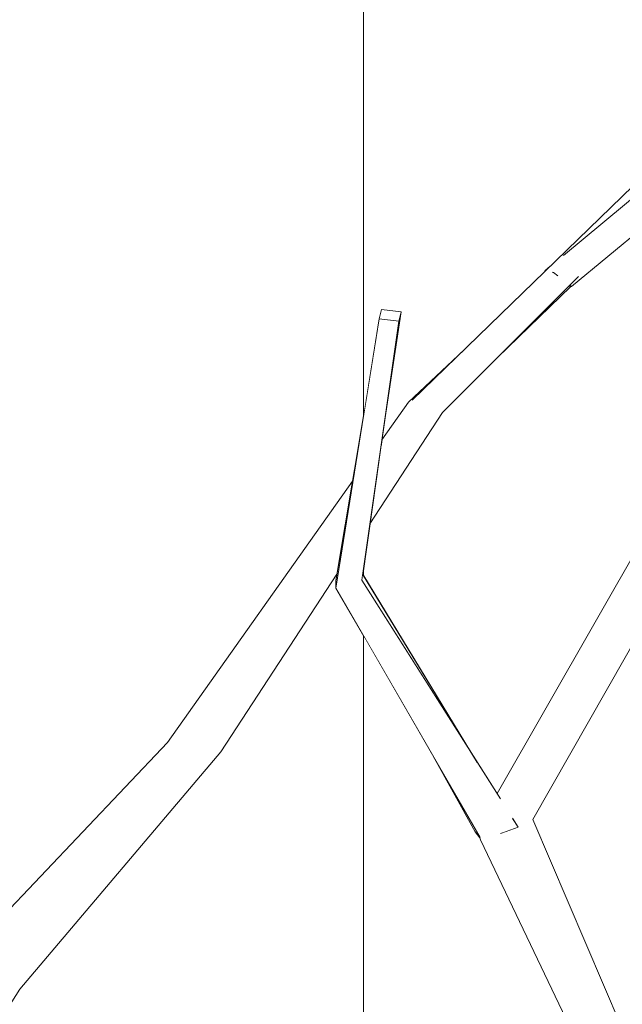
# Model space of a CAD drawing. Extents: x -289599 to -184549, y 66678 to 295474.
# Tile 159 of 256: x -266200 to -266112, y 71768 to 71912. Entities that reach past the tile are written whole.
import ezdxf

# ---------------------------------------------------------------- set-up
doc = ezdxf.new("R2010")
doc.units = 0
doc.header["$MEASUREMENT"] = 0
doc.linetypes.add('Wipeout_Contour', pattern=[1000, 0, -1000])
doc.layers.add('arch drzewa', color=8, linetype='Continuous')
doc.layers.add('Model Ściany', color=8, linetype='Continuous')
doc.layers.add('arch drzewa_Nr_Pióra__4', color=8, linetype='Continuous', lineweight=9)
doc.layers.add('Model Ściany_Nr_Pióra__87', color=8, linetype='Continuous', lineweight=20)

msp = doc.modelspace()

# ---------------------------------------------------------------- wipeouts: each hides what was drawn before it
at = {"color": 254, "linetype": 'Wipeout_Contour', "lineweight": 0, "ltscale": 24228383.87041712}
msp.add_wipeout([(-266270.08, 72068.22), (-266269.04, 72055.64), (-266266.38, 72024.17), (-266265.95, 72022.75), (-266266.26, 72022.71), (-266262.79, 71981.58), (-266265.81, 71931.15), (-266266.09, 71926.96), (-266248.31, 71899), (-266236.4, 71936.36), (-266229.87, 71960.67), (-266230.44, 71965.49), (-266250.76, 71988.74), (-266248.82, 71991.24), (-266245.61, 71990.19), (-266231.45, 71973.98), (-266234.94, 72003.53), (-266238.97, 72031.46), (-266236.33, 72032.01), (-266235.14, 72031.46), (-266229.3, 72003.47), (-266225.63, 71978.54), (-266220.89, 71989.62), (-266215.89, 72001.43), (-266209.05, 72055.82), (-266212.62, 72076.67), (-266212.14, 72077.48), (-266209.23, 72077.66), (-266203.99, 72054.84), (-266205.24, 72041.25), (-266205.15, 72041.2), (-266205.5, 72038.35), (-266206.56, 72026.72), (-266199.6, 72057.89), (-266195.91, 72068.48), (-266199.22, 72078.12), (-266199.46, 72078.81), (-266196.69, 72079.42), (-266194.21, 72073.38), (-266187.79, 72091.8), (-266184.68, 72091.74), (-266182.9, 72090.79), (-266190.98, 72065.54), (-266184.25, 72049.16), (-266184.41, 72046.6), (-266187.52, 72034.16), (-266189.48, 72025.18), (-266168.33, 72049.89), (-266166.3, 72051.01), (-266163.27, 72049.03), (-266183, 72024.32), (-266156.81, 72033.85), (-266149.89, 72044.32), (-266149.89, 72268.54), (-266192.2, 72242.57), (-266215.77, 72194.42), (-266223.69, 72191.83), (-266223.54, 72164.82), (-266187.37, 72203.95), (-266184.51, 72201.92), (-266223.5, 72157.6), (-266223.49, 72155.32), (-266225.52, 72155.31), (-266225.9, 72154.88), (-266243.09, 72118.68), (-266223.64, 72129.33), (-266208.87, 72151.86), (-266205.17, 72150.82), (-266205.88, 72148.79), (-266219.54, 72124.2), (-266249.08, 72104.96), (-266249.74, 72105.1), (-266264.75, 72077.89), (-266264.69, 72077.64), (-266264.9, 72077.61)], dxfattribs=at).dxf.layer = 'Model Ściany'

# ---------------------------------------------------------------- next in the draw order: wipeouts: each hides what was drawn before it
at = {"color": 254, "linetype": 'Wipeout_Contour', "lineweight": 0, "ltscale": 6782588.888371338}
msp.add_wipeout([(-266258.25, 71759.36), (-266261.38, 71741.95), (-266254.76, 71712.33), (-266252.76, 71713.08), (-266251.16, 71712.51), (-266212.19, 71769.87), (-266213.9, 71777.65), (-266214.23, 71780.21), (-266210.44, 71780.62), (-266207.98, 71775.5), (-266178.42, 71806.63), (-266151.46, 71844.8), (-266149.89, 71854.15), (-266149.89, 71964.95), (-266163.8, 71956.54), (-266202.2, 71923.95), (-266216.34, 71907.01), (-266222.84, 71897.11), (-266231.51, 71831.3), (-266234.19, 71829.66), (-266252.85, 71783.23)], dxfattribs=at).dxf.layer = 'Model Ściany'

# ---------------------------------------------------------------- next in the draw order: wipeouts: each hides what was drawn before it
at = {"color": 254, "linetype": 'Wipeout_Contour', "lineweight": 0, "ltscale": 4520994.554779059}
msp.add_wipeout([(-266202.95, 71766), (-266189.98, 71743.69), (-266162.71, 71762.74), (-266160.8, 71761.32), (-266159.03, 71759.67), (-266187.43, 71739.3), (-266177.45, 71722.14), (-266149.89, 71733.12), (-266149.89, 71822.25), (-266153.89, 71829.18), (-266153.91, 71830.25), (-266153.75, 71831.21), (-266170.68, 71805.29), (-266199.99, 71770.66)], dxfattribs=at).dxf.layer = 'Model Ściany'

# ---------------------------------------------------------------- next in the draw order: wipeouts: each hides what was drawn before it
at = {"color": 254, "linetype": 'Wipeout_Contour', "lineweight": 0, "ltscale": 968834.259988}
msp.add_wipeout([(-266199.99, 71770.66), (-266170.68, 71805.29), (-266175.34, 71808.43)], dxfattribs=at).dxf.layer = 'arch drzewa'
at = {"color": 254, "linetype": 'Wipeout_Contour', "lineweight": 0, "ltscale": 968767.891275}
msp.add_wipeout([(-266149.89, 71831.95), (-266149.99, 71831.2), (-266149.89, 71831.02)], dxfattribs=at).dxf.layer = 'Model Ściany'
at = {"color": 254, "linetype": 'Wipeout_Contour', "lineweight": 0, "ltscale": 3874734.102435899}
msp.add_wipeout([(-266139.76, 71804.72), (-266149.89, 71822.25), (-266149.89, 71733.12), (-266149.51, 71733.26), (-266139.05, 71739.81), (-266135.69, 71765.07), (-266129.98, 71764.4), (-266133.02, 71743.58), (-266114.88, 71754.93), (-266132.8, 71792.46), (-266132.91, 71792.74), (-266133.59, 71793.6)], dxfattribs=at).dxf.layer = 'Model Ściany'

# ---------------------------------------------------------------- next in the draw order: wipeouts: each hides what was drawn before it
at = {"color": 254, "linetype": 'Wipeout_Contour', "lineweight": 0, "ltscale": 968860.106273}
msp.add_wipeout([(-266175.34, 71808.43), (-266206.31, 71773.26), (-266199.99, 71770.66)], dxfattribs=at).dxf.layer = 'arch drzewa'
at = {"color": 254, "linetype": 'Wipeout_Contour', "lineweight": 0, "ltscale": 28415208.86934123}
msp.add_wipeout([(-266103.55, 71992.96), (-266149.89, 71964.95), (-266149.89, 71854.15), (-266149.81, 71854.61), (-266147.58, 71868.46), (-266147.25, 71869.81), (-266144.4, 71869.49), (-266147.02, 71852.11), (-266147.2, 71850.83), (-266143.33, 71856.3), (-266135.23, 71863.91), (-266123.36, 71875.44), (-266123.42, 71875.49), (-266122.64, 71876.14), (-266103.28, 71894.93), (-266101.12, 71893.98), (-266095.85, 71898.35), (-266094.61, 71898.09), (-266091.99, 71896.03), (-266119.56, 71873.17), (-266119.65, 71873.19), (-266130.32, 71862.84), (-266138.33, 71854.8), (-266148.95, 71838.56), (-266149.89, 71831.95), (-266149.89, 71831.02), (-266133.28, 71803.74), (-266130.4, 71799.19), (-266108.07, 71838.27), (-266101.56, 71865.5), (-266064.77, 71904.05), (-266062.99, 71904.73), (-266061.05, 71902.48), (-266096.07, 71865.23), (-266102, 71836.16), (-266125.18, 71795.41), (-266109.68, 71759.16), (-266080.13, 71802.36), (-266042.3, 71809.79), (-266011.44, 71847.28), (-266008.93, 71846.19), (-266008.47, 71845.52), (-266041.18, 71805.89), (-266074.37, 71799.94), (-266106.08, 71750.75), (-266105.15, 71748.58), (-266138.67, 71725.6), (-266106.56, 71731.07), (-266056.37, 71766.63), (-266019.32, 71773.45), (-266018.93, 71772.76), (-266018.29, 71770.63), (-266052.86, 71763.75), (-266104.99, 71726.14), (-266149.89, 71717.35), (-266149.89, 71675.77), (-266132.9, 71681.77), (-266131.57, 71681.57), (-266130.41, 71679.79), (-266149.89, 71672.48), (-266149.89, 71533.5), (-265799.89, 71533.5), (-265799.89, 73993.5), (-266149.89, 73993.5), (-266149.89, 72273.37), (-266146.52, 72275.39), (-266145.34, 72274.7), (-266143.34, 72272.56), (-266149.89, 72268.54), (-266149.89, 72044.32), (-266137.79, 72062.61), (-266135.08, 72062.89), (-266134.08, 72062.02), (-266133.85, 72062.94), (-266129.89, 72062.22), (-266138.42, 72025.1), (-266149.89, 72014.59), (-266149.89, 71972.88), (-266107.91, 71997.24), (-266107, 71997.52), (-266068.82, 72044.15), (-266066.08, 72044.03), (-266064.01, 72042.09), (-266098.37, 72000.13), (-266041.63, 72017.32), (-266011.13, 72055.13), (-266007.57, 72053.39), (-266039.35, 72013.46)], dxfattribs=at).dxf.layer = 'Model Ściany'

# ---------------------------------------------------------------- next in the draw order: linework, layer by layer
at = {"layer": 'arch drzewa_Nr_Pióra__4', "linetype": 'Continuous'}
msp.add_line((-266244.32, 71700.73), (-266199.99, 71770.66), dxfattribs=at)

# ---------------------------------------------------------------- next in the draw order: wipeouts: each hides what was drawn before it
at = {"color": 254, "linetype": 'Wipeout_Contour', "lineweight": 0, "ltscale": 968718.938039}
msp.add_wipeout([(-266119.94, 71873.25), (-266130.32, 71862.84), (-266119.65, 71873.19)], dxfattribs=at).dxf.layer = 'arch drzewa'
at = {"color": 254, "linetype": 'Wipeout_Contour', "lineweight": 0, "ltscale": 968778.23645}
msp.add_wipeout([(-266144.74, 71868.14), (-266147.02, 71852.11), (-266144.4, 71869.49)], dxfattribs=at).dxf.layer = 'arch drzewa'
at = {"color": 254, "linetype": 'Wipeout_Contour', "lineweight": 0, "ltscale": 968848.910979}
msp.add_wipeout([(-266206.31, 71773.26), (-266175.34, 71808.43), (-266178.42, 71806.63)], dxfattribs=at).dxf.layer = 'arch drzewa'
at = {"color": 254, "linetype": 'Wipeout_Contour', "lineweight": 0, "ltscale": 2583088.043637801}
msp.add_wipeout([(-266129.76, 71793.64), (-266132.8, 71792.46), (-266110.79, 71757.53), (-266109.68, 71759.16), (-266125.18, 71795.41), (-266127.45, 71794.53), (-266127.32, 71794.31), (-266129.66, 71793.46)], dxfattribs=at).dxf.layer = 'arch drzewa'

# ---------------------------------------------------------------- next in the draw order: wipeouts: each hides what was drawn before it
at = {"color": 254, "linetype": 'Wipeout_Contour', "lineweight": 0, "ltscale": 968650.8233}
msp.add_wipeout([(-266125.18, 71795.41), (-266102, 71836.16), (-266108.38, 71836.95)], dxfattribs=at).dxf.layer = 'arch drzewa'
at = {"color": 254, "linetype": 'Wipeout_Contour', "lineweight": 0, "ltscale": 968872.415465}
msp.add_wipeout([(-266178.42, 71806.63), (-266209.31, 71774.1), (-266206.31, 71773.26)], dxfattribs=at).dxf.layer = 'arch drzewa'
at = {"color": 254, "linetype": 'Wipeout_Contour', "lineweight": 0, "ltscale": 2905805.917196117}
msp.add_wipeout([(-266132.8, 71792.46), (-266112.31, 71749.55), (-266105.15, 71748.58), (-266106.3, 71750.4), (-266106.67, 71749.83), (-266110.65, 71750.78), (-266110.86, 71750.9), (-266111, 71757.23), (-266110.79, 71757.53)], dxfattribs=at).dxf.layer = 'arch drzewa'

# ---------------------------------------------------------------- next in the draw order: wipeouts: each hides what was drawn before it
at = {"color": 254, "linetype": 'Wipeout_Contour', "lineweight": 0, "ltscale": 2260238.06479679}
msp.add_wipeout([(-266108.38, 71836.95), (-266132.8, 71792.46), (-266129.76, 71793.64), (-266128.15, 71795.41), (-266128.08, 71795.52), (-266127.45, 71794.53), (-266125.18, 71795.41)], dxfattribs=at).dxf.layer = 'arch drzewa'

# ---------------------------------------------------------------- next in the draw order: wipeouts: each hides what was drawn before it
at = {"color": 254, "linetype": 'Wipeout_Contour', "lineweight": 0, "ltscale": 968664.136428}
msp.add_wipeout([(-266108.09, 71838.18), (-266132.8, 71792.46), (-266108.38, 71836.95)], dxfattribs=at).dxf.layer = 'arch drzewa'

# ---------------------------------------------------------------- next in the draw order: wipeouts: each hides what was drawn before it
at = {"color": 254, "linetype": 'Wipeout_Contour', "lineweight": 0, "ltscale": 2906036.365946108}
msp.add_wipeout([(-266132.88, 71792.82), (-266132.96, 71792.9), (-266132.8, 71792.46), (-266108.09, 71838.18), (-266108.07, 71838.27), (-266130.4, 71799.19), (-266129.92, 71798.43), (-266130.14, 71798.02), (-266132.87, 71792.8)], dxfattribs=at).dxf.layer = 'arch drzewa'

# ---------------------------------------------------------------- next in the draw order: linework, layer by layer
at = {"layer": 'arch drzewa_Nr_Pióra__4', "linetype": 'Continuous'}
for p, q in [((-266125.18, 71795.41), (-266102, 71836.16)), ((-266109.68, 71759.16), (-266125.18, 71795.41))]:
    msp.add_line(p, q, dxfattribs=at)

# ---------------------------------------------------------------- next in the draw order: wipeouts: each hides what was drawn before it
at = {"color": 254, "linetype": 'Wipeout_Contour', "lineweight": 0, "ltscale": 968744.152675}
msp.add_wipeout([(-266149.99, 71831.2), (-266150.11, 71830.35), (-266133.28, 71803.74)], dxfattribs=at).dxf.layer = 'arch drzewa'
at = {"color": 254, "linetype": 'Wipeout_Contour', "lineweight": 0, "ltscale": 968676.247977}
msp.add_wipeout([(-266128.08, 71795.52), (-266128.15, 71795.41), (-266127.32, 71794.31)], dxfattribs=at).dxf.layer = 'arch drzewa'

# ---------------------------------------------------------------- next in the draw order: wipeouts: each hides what was drawn before it
at = {"color": 254, "linetype": 'Wipeout_Contour', "lineweight": 0, "ltscale": 1291638.498675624}
msp.add_wipeout([(-266129.92, 71798.43), (-266150.11, 71830.35), (-266153.89, 71829.18), (-266130.14, 71798.02)], dxfattribs=at).dxf.layer = 'arch drzewa'

# ---------------------------------------------------------------- next in the draw order: wipeouts: each hides what was drawn before it
at = {"color": 254, "linetype": 'Wipeout_Contour', "lineweight": 0, "ltscale": 968778.35184}
msp.add_wipeout([(-266150.11, 71830.35), (-266144.74, 71868.14), (-266147.58, 71868.46)], dxfattribs=at).dxf.layer = 'arch drzewa'
at = {"color": 254, "linetype": 'Wipeout_Contour', "lineweight": 0, "ltscale": 968717.695608}
msp.add_wipeout([(-266153.89, 71829.18), (-266132.87, 71792.8), (-266130.14, 71798.02)], dxfattribs=at).dxf.layer = 'arch drzewa'

# ---------------------------------------------------------------- next in the draw order: linework, layer by layer
at = {"layer": 'arch drzewa_Nr_Pióra__4', "linetype": 'Continuous'}
msp.add_line((-266130.4, 71799.19), (-266108.07, 71838.27), dxfattribs=at)
at = {"layer": 'Model Ściany_Nr_Pióra__87', "linetype": 'Continuous'}
msp.add_line((-266149.89, 71733.12), (-266149.89, 71822.25), dxfattribs=at)

# ---------------------------------------------------------------- next in the draw order: wipeouts: each hides what was drawn before it
at = {"color": 254, "linetype": 'Wipeout_Contour', "lineweight": 0, "ltscale": 968777.541681}
msp.add_wipeout([(-266147.58, 71868.46), (-266153.89, 71829.18), (-266150.11, 71830.35)], dxfattribs=at).dxf.layer = 'arch drzewa'
at = {"color": 254, "linetype": 'Wipeout_Contour', "lineweight": 0, "ltscale": 1614494.089261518}
msp.add_wipeout([(-266139.76, 71804.73), (-266133.59, 71793.6), (-266132.91, 71792.74), (-266132.96, 71792.9), (-266132.88, 71792.82)], dxfattribs=at).dxf.layer = 'arch drzewa'
at = {"color": 254, "linetype": 'Wipeout_Contour', "lineweight": 0, "ltscale": 1291570.843807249}
msp.add_wipeout([(-266129.76, 71793.64), (-266129.66, 71793.46), (-266127.32, 71794.31), (-266128.15, 71795.41)], dxfattribs=at).dxf.layer = 'arch drzewa'

# ---------------------------------------------------------------- next in the draw order: linework, layer by layer
at = {"layer": 'arch drzewa_Nr_Pióra__4', "linetype": 'Continuous'}
for p, q in [((-266133.59, 71793.6), (-266139.76, 71804.73)), ((-266127.32, 71794.31), (-266128.15, 71795.62)), ((-266132.91, 71792.74), (-266133.59, 71793.6)), ((-266127.32, 71794.31), (-266129.91, 71793.37)), ((-266132.8, 71792.46), (-266132.97, 71792.91)), ((-266112.31, 71749.55), (-266132.8, 71792.46))]:
    msp.add_line(p, q, dxfattribs=at)

# ---------------------------------------------------------------- next in the draw order: wipeouts: each hides what was drawn before it
at = {"color": 254, "linetype": 'Wipeout_Contour', "lineweight": 0, "ltscale": 1291711.681574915}
msp.add_wipeout([(-266147.25, 71869.81), (-266147.58, 71868.46), (-266144.74, 71868.14), (-266144.4, 71869.49)], dxfattribs=at).dxf.layer = 'arch drzewa'
at = {"color": 254, "linetype": 'Wipeout_Contour', "lineweight": 0, "ltscale": 1291686.152028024}
msp.add_wipeout([(-266147.66, 71847.58), (-266148.95, 71838.56), (-266138.33, 71854.8), (-266142.75, 71856.61)], dxfattribs=at).dxf.layer = 'arch drzewa'
at = {"color": 254, "linetype": 'Wipeout_Contour', "lineweight": 0, "ltscale": 968779.375683}
msp.add_wipeout([(-266153.91, 71830.25), (-266153.89, 71829.18), (-266149.81, 71854.61)], dxfattribs=at).dxf.layer = 'arch drzewa'

# ---------------------------------------------------------------- next in the draw order: linework, layer by layer
at = {"layer": 'arch drzewa_Nr_Pióra__4', "linetype": 'Continuous'}
for p, q in [((-266147.58, 71868.46), (-266147.25, 71869.81)), ((-266147.25, 71869.81), (-266144.4, 71869.49)), ((-266144.74, 71868.14), (-266147.58, 71868.46)), ((-266144.4, 71869.49), (-266144.74, 71868.14)), ((-266133.28, 71803.74), (-266149.99, 71831.2)), ((-266129.91, 71798.41), (-266150.11, 71830.35))]:
    msp.add_line(p, q, dxfattribs=at)
at = {"layer": 'Model Ściany_Nr_Pióra__87', "linetype": 'Continuous'}
for p, q in [((-266149.89, 71854.15), (-266149.89, 71964.95)), ((-266149.89, 71831.02), (-266149.89, 71831.95))]:
    msp.add_line(p, q, dxfattribs=at)

# ---------------------------------------------------------------- next in the draw order: wipeouts: each hides what was drawn before it
at = {"color": 254, "linetype": 'Wipeout_Contour', "lineweight": 0, "ltscale": 968725.301719}
msp.add_wipeout([(-266138.33, 71854.8), (-266118.62, 71874.57), (-266120.93, 71874.73)], dxfattribs=at).dxf.layer = 'arch drzewa'
at = {"color": 254, "linetype": 'Wipeout_Contour', "lineweight": 0, "ltscale": 968770.055755}
msp.add_wipeout([(-266147.66, 71847.58), (-266142.75, 71856.61), (-266147.34, 71849.81)], dxfattribs=at).dxf.layer = 'arch drzewa'
at = {"color": 254, "linetype": 'Wipeout_Contour', "lineweight": 0, "ltscale": 968789.634824}
msp.add_wipeout([(-266170.68, 71805.29), (-266153.75, 71831.21), (-266152.48, 71838.73)], dxfattribs=at).dxf.layer = 'arch drzewa'

# ---------------------------------------------------------------- next in the draw order: wipeouts: each hides what was drawn before it
at = {"color": 254, "linetype": 'Wipeout_Contour', "lineweight": 0, "ltscale": 1291692.981729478}
msp.add_wipeout([(-266147.26, 71850.43), (-266147.34, 71849.81), (-266142.75, 71856.61), (-266143.33, 71856.3)], dxfattribs=at).dxf.layer = 'arch drzewa'
at = {"color": 254, "linetype": 'Wipeout_Contour', "lineweight": 0, "ltscale": 1291731.794366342}
msp.add_wipeout([(-266175.34, 71808.43), (-266170.68, 71805.29), (-266152.48, 71838.73), (-266151.7, 71843.38)], dxfattribs=at).dxf.layer = 'arch drzewa'

# ---------------------------------------------------------------- next in the draw order: linework, layer by layer
at = {"layer": 'arch drzewa_Nr_Pióra__4', "linetype": 'Continuous'}
msp.add_line((-266199.99, 71770.66), (-266170.68, 71805.29), dxfattribs=at)

# ---------------------------------------------------------------- next in the draw order: wipeouts: each hides what was drawn before it
at = {"color": 254, "linetype": 'Wipeout_Contour', "lineweight": 0, "ltscale": 968770.872155}
msp.add_wipeout([(-266147.2, 71850.83), (-266147.26, 71850.43), (-266143.33, 71856.3)], dxfattribs=at).dxf.layer = 'arch drzewa'
at = {"color": 254, "linetype": 'Wipeout_Contour', "lineweight": 0, "ltscale": 968796.462614}
msp.add_wipeout([(-266175.34, 71808.43), (-266151.7, 71843.38), (-266151.61, 71843.93)], dxfattribs=at).dxf.layer = 'arch drzewa'

# ---------------------------------------------------------------- next in the draw order: linework, layer by layer
at = {"layer": 'arch drzewa_Nr_Pióra__4', "linetype": 'Continuous'}
for p, q in [((-266147.02, 71852.11), (-266144.4, 71869.49)), ((-266150.11, 71830.35), (-266144.74, 71868.14))]:
    msp.add_line(p, q, dxfattribs=at)

# ---------------------------------------------------------------- next in the draw order: wipeouts: each hides what was drawn before it
at = {"color": 254, "linetype": 'Wipeout_Contour', "lineweight": 0, "ltscale": 2583253.411878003}
msp.add_wipeout([(-266142.75, 71856.61), (-266138.33, 71854.8), (-266120.93, 71874.73), (-266121.72, 71874.87), (-266122.29, 71875.25), (-266120.63, 71877.8), (-266111.97, 71884.98), (-266103.28, 71894.93)], dxfattribs=at).dxf.layer = 'arch drzewa'
at = {"color": 254, "linetype": 'Wipeout_Contour', "lineweight": 0, "ltscale": 1291740.127686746}
msp.add_wipeout([(-266178.42, 71806.63), (-266175.34, 71808.43), (-266151.61, 71843.93), (-266151.46, 71844.8)], dxfattribs=at).dxf.layer = 'arch drzewa'

# ---------------------------------------------------------------- next in the draw order: linework, layer by layer
at = {"layer": 'arch drzewa_Nr_Pióra__4', "linetype": 'Continuous'}
for p, q in [((-266153.89, 71829.18), (-266147.58, 71868.46)), ((-266153.91, 71830.25), (-266149.81, 71854.61)), ((-266148.95, 71838.56), (-266138.33, 71854.8)), ((-266178.42, 71806.63), (-266151.46, 71844.8)), ((-266170.68, 71805.29), (-266153.75, 71831.21)), ((-266153.89, 71829.18), (-266153.91, 71830.25)), ((-266132.86, 71792.78), (-266153.89, 71829.18)), ((-266209.31, 71774.1), (-266178.42, 71806.63))]:
    msp.add_line(p, q, dxfattribs=at)

# ---------------------------------------------------------------- next in the draw order: wipeouts: each hides what was drawn before it
at = {"color": 254, "linetype": 'Wipeout_Contour', "lineweight": 0, "ltscale": 968722.941893}
msp.add_wipeout([(-266123.42, 71875.49), (-266123.36, 71875.44), (-266123.33, 71875.47)], dxfattribs=at).dxf.layer = 'arch drzewa'
at = {"color": 254, "linetype": 'Wipeout_Contour', "lineweight": 0, "ltscale": 968718.518947}
msp.add_wipeout([(-266122.18, 71875.23), (-266122.29, 71875.25), (-266121.72, 71874.87)], dxfattribs=at).dxf.layer = 'arch drzewa'
at = {"color": 254, "linetype": 'Wipeout_Contour', "lineweight": 0, "ltscale": 968710.465782}
msp.add_wipeout([(-266119.94, 71873.25), (-266119.56, 71873.17), (-266119.81, 71873.37)], dxfattribs=at).dxf.layer = 'arch drzewa'
at = {"color": 254, "linetype": 'Wipeout_Contour', "lineweight": 0, "ltscale": 968759.678704}
msp.add_wipeout([(-266143.33, 71856.3), (-266142.75, 71856.61), (-266135.23, 71863.91)], dxfattribs=at).dxf.layer = 'arch drzewa'

# ---------------------------------------------------------------- next in the draw order: linework, layer by layer
at = {"layer": 'arch drzewa_Nr_Pióra__4', "linetype": 'Continuous'}
for p, q in [((-266143.33, 71856.3), (-266135.23, 71863.91)), ((-266147.2, 71850.83), (-266143.33, 71856.3))]:
    msp.add_line(p, q, dxfattribs=at)

# ---------------------------------------------------------------- next in the draw order: wipeouts: each hides what was drawn before it
at = {"color": 254, "linetype": 'Wipeout_Contour', "lineweight": 0, "ltscale": 2583192.32011211}
msp.add_wipeout([(-266094.61, 71898.09), (-266122.18, 71875.23), (-266121.72, 71874.87), (-266120.93, 71874.73), (-266118.62, 71874.57), (-266119.81, 71873.37), (-266119.56, 71873.17), (-266091.99, 71896.03)], dxfattribs=at).dxf.layer = 'arch drzewa'

# ---------------------------------------------------------------- next in the draw order: linework, layer by layer
at = {"layer": 'arch drzewa_Nr_Pióra__4', "linetype": 'Continuous'}
for p, q in [((-266130.32, 71862.84), (-266119.65, 71873.19)), ((-266119.94, 71873.25), (-266119.56, 71873.17)), ((-266119.56, 71873.17), (-266119.81, 71873.37))]:
    msp.add_line(p, q, dxfattribs=at)

# ---------------------------------------------------------------- next in the draw order: wipeouts: each hides what was drawn before it
at = {"color": 254, "linetype": 'Wipeout_Contour', "lineweight": 0, "ltscale": 1614489.616575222}
msp.add_wipeout([(-266122.29, 71875.25), (-266122.18, 71875.23), (-266094.61, 71898.09), (-266095.85, 71898.35), (-266120.63, 71877.8)], dxfattribs=at).dxf.layer = 'arch drzewa'

# ---------------------------------------------------------------- next in the draw order: linework, layer by layer
at = {"layer": 'arch drzewa_Nr_Pióra__4', "linetype": 'Continuous'}
for p, q in [((-266120.73, 71877.72), (-266095.85, 71898.35)), ((-266119.56, 71873.17), (-266091.99, 71896.03)), ((-266138.33, 71854.8), (-266118.53, 71874.66))]:
    msp.add_line(p, q, dxfattribs=at)

# ---------------------------------------------------------------- next in the draw order: wipeouts: each hides what was drawn before it
at = {"color": 254, "linetype": 'Wipeout_Contour', "lineweight": 0, "ltscale": 968721.740504}
msp.add_wipeout([(-266122.64, 71876.14), (-266123.42, 71875.49), (-266123.33, 71875.47)], dxfattribs=at).dxf.layer = 'arch drzewa'

# ---------------------------------------------------------------- next in the draw order: linework, layer by layer
at = {"layer": 'arch drzewa_Nr_Pióra__4', "linetype": 'Continuous'}
for p, q in [((-266142.75, 71856.61), (-266103.28, 71894.93)), ((-266123.42, 71875.49), (-266122.64, 71876.14)), ((-266123.42, 71875.49), (-266123.36, 71875.44)), ((-266123.33, 71875.47), (-266123.42, 71875.49)), ((-266122.18, 71875.23), (-266122.34, 71875.26)), ((-266121.55, 71874.73), (-266122.18, 71875.23))]:
    msp.add_line(p, q, dxfattribs=at)

doc.saveas('drawing.dxf')
